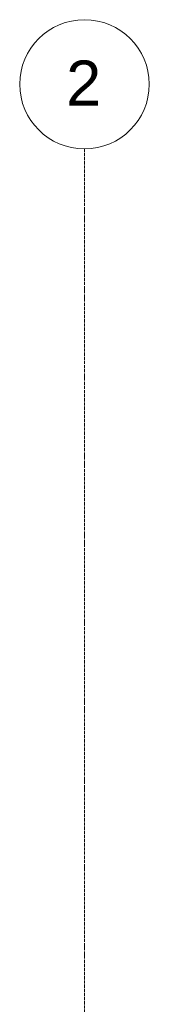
# Model space of a CAD drawing. Header units: millimetres. Extents: x -34717 to 7230, y -21919 to 4394.
# Tile 31 of 48: x -22056 to -21556, y 582 to 4394. Entities that reach past the tile are written whole.
import ezdxf

# ---------------------------------------------------------------- set-up
doc = ezdxf.new("R2010")
doc.units = ezdxf.units.MM
doc.linetypes.add('_Traço - ponto', pattern=[16, 12, -2, 0, -2])
doc.layers.add('S-GRID', color=1, linetype='Continuous', lineweight=9)
doc.layers.add('S-GRID-IDEN', color=1, linetype='Continuous', lineweight=9)
doc.styles.add('Arial_1', font='arial.ttf', dxfattribs={"height": 175})

# ---------------------------------------------------------------- blocks, each defined once
blk = doc.blocks.new('Grid - Head Grid-11506-PLANTA TÉRREO - LAYOUT')
at = {"layer": 'S-GRID-IDEN'}
blk.add_circle((0, 0), 5, dxfattribs=at)

msp = doc.modelspace()

# ---------------------------------------------------------------- linework, layer by layer
at = {"layer": 'S-GRID', "linetype": '_Traço - ponto'}
msp.add_line((-21806.115, 3893.814), (-21806.115, -21426.217), dxfattribs=at)

# ---------------------------------------------------------------- block references
at = {"layer": 'S-GRID-IDEN', "xscale": 49.99999999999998, "yscale": 49.99999999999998, "zscale": 49.99999999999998, "rotation": 180}
msp.add_blockref('Grid - Head Grid-11506-PLANTA TÉRREO - LAYOUT', (-21806.115, 4143.814), dxfattribs=at)

# ---------------------------------------------------------------- texts
at = {"layer": 'S-GRID-IDEN', "insert": (-21877.304, 4235.765), "char_height": 175, "width": 168.35437, "attachment_point": 1, "style": 'Arial_1'}
msp.add_mtext('2', dxfattribs=at)

doc.saveas('drawing.dxf')
